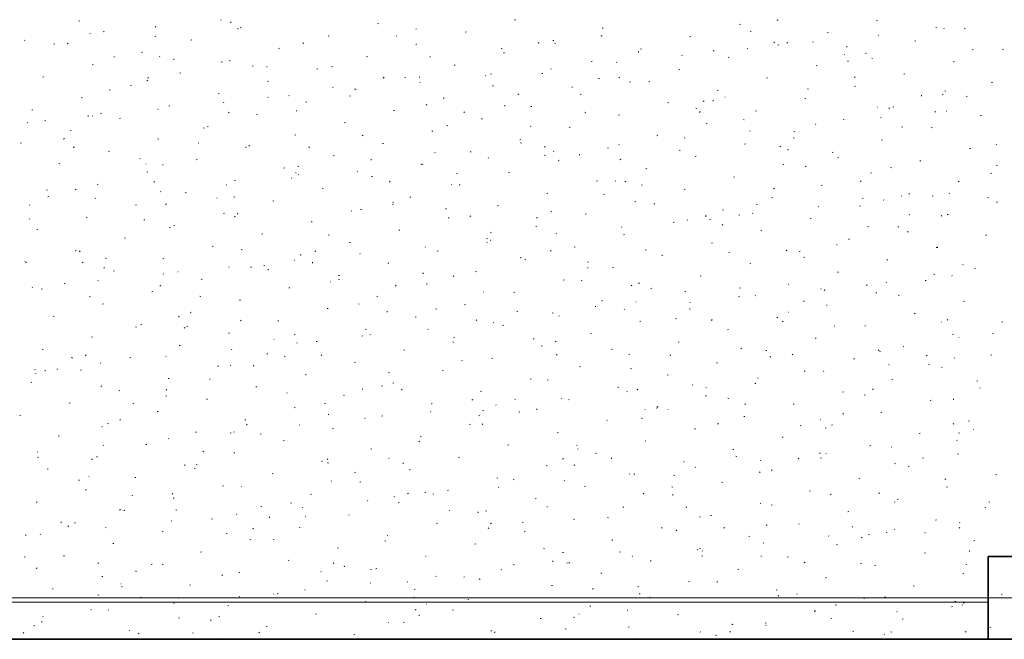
# Model space of a CAD drawing. Extents: x -743 to 300, y 62 to 1112.
# Tile 133 of 179: x -99 to -3, y 771 to 831. Entities that reach past the tile are written whole.
import ezdxf
from ezdxf.lldxf.tags import DXFTag

# ---------------------------------------------------------------- set-up
doc = ezdxf.new("R2010")
doc.units = 0
doc.layers.get('0').update_dxf_attribs({"lineweight": 13})
for name, color, linetype, lineweight, true_color in [('30 -33 Aussenwände- 3 Aussenstützen', 7, 'Continuous', 50, 0x0000dd), ('30 -35 Decken- 1 Konstruktion-Träger- Stahlbeton', 7, 'Continuous', 13, 0x33aa00), ('30 -36 Dächer- 1 Konstruktion', 7, 'Continuous', 35, 0x6666cc), ('60- 61 allgemeine Ausstattung- 4 Terrassen', 9, 'Continuous', 9, 0x808080)]:
    doc.layers.add(name, color=color, linetype=linetype, lineweight=lineweight, true_color=true_color)
doc.layers.add('70 -71 Achsen- 1 Gebäudeachsen', color=7, linetype='STRICHPUNKT2-A06CPV7LL0', lineweight=18)
tags = doc.linetypes.add('grob-A06CPV7GL0', pattern=[14, 3, -8, 3]).pattern_tags.tags
tags[8:9] = [DXFTag(74, 4), DXFTag(75, 0), DXFTag(340, '0'), DXFTag(46, 0.0), DXFTag(50, 0.0), DXFTag(44, 0.0), DXFTag(45, 0.0)]
tags[6:7] = [DXFTag(74, 4), DXFTag(75, 0), DXFTag(340, '0'), DXFTag(46, 0.0), DXFTag(50, 0.0), DXFTag(44, 0.0), DXFTag(45, 0.0)]
tags[4:5] = [DXFTag(74, 4), DXFTag(75, 0), DXFTag(340, '0'), DXFTag(46, 0.0), DXFTag(50, 0.0), DXFTag(44, 0.0), DXFTag(45, 0.0)]
tags = doc.linetypes.add('STRICHPUNKT2-A06CPV7LL0', pattern=[12.7, 6.35, -3.175, 0, -3.175]).pattern_tags.tags
tags[10:11] = [DXFTag(74, 4), DXFTag(75, 0), DXFTag(340, '0'), DXFTag(46, 0.0), DXFTag(50, 0.0), DXFTag(44, 0.0), DXFTag(45, 0.0)]
tags[8:9] = [DXFTag(74, 4), DXFTag(75, 0), DXFTag(340, '0'), DXFTag(46, 0.0), DXFTag(50, 0.0), DXFTag(44, 0.0), DXFTag(45, 0.0)]
tags[6:7] = [DXFTag(74, 4), DXFTag(75, 0), DXFTag(340, '0'), DXFTag(46, 0.0), DXFTag(50, 0.0), DXFTag(44, 0.0), DXFTag(45, 0.0)]
tags[4:5] = [DXFTag(74, 4), DXFTag(75, 0), DXFTag(340, '0'), DXFTag(46, 0.0), DXFTag(50, 0.0), DXFTag(44, 0.0), DXFTag(45, 0.0)]

# ---------------------------------------------------------------- blocks, each defined once
blk = doc.blocks.new('Referenz-A06CPV7ML0')
at = {"layer": '30 -33 Aussenwände- 3 Aussenstützen', "color": 0, "linetype": 'Continuous', "lineweight": 35, "ltscale": 0.35}
for p, q in [((3.148, 778.912), (-4.852, 778.912)), ((-4.852, 778.912), (-4.852, 770.912)), ((-4.852, 770.912), (3.148, 770.912))]:
    blk.add_line(p, q, dxfattribs=at)
at = {"layer": '30 -35 Decken- 1 Konstruktion-Träger- Stahlbeton', "color": 0, "linetype": 'grob-A06CPV7GL0', "lineweight": -2, "ltscale": 0.13}
for p, q in [((-148.852, 774.512), (-4.852, 774.512)), ((-148.852, 770.912), (-4.852, 770.912))]:
    blk.add_line(p, q, dxfattribs=at)
at = {"layer": '30 -35 Decken- 1 Konstruktion-Träger- Stahlbeton', "color": 0, "lineweight": 35}
blk.add_line((-4.852, 774.512), (-4.852, 770.912), dxfattribs=at)
at = {"layer": '30 -36 Dächer- 1 Konstruktion', "color": 0, "linetype": 'Continuous', "ltscale": 0.35}
blk.add_line((76.456, 770.912), (-608.852, 770.912), dxfattribs=at)
at = {"layer": '30 -36 Dächer- 1 Konstruktion', "color": 0, "lineweight": 25}
for p, q in [((-608.852, 770.912), (76.456, 770.912)), ((76.456, 770.912), (-608.852, 770.912)), ((76.456, 770.912), (-608.852, 770.912))]:
    blk.add_line(p, q, dxfattribs=at)
at = {"layer": '30 -36 Dächer- 1 Konstruktion', "color": 0, "lineweight": 5}
for p, q in [((-608.852, 770.912), (76.456, 770.912)), ((76.456, 770.912), (-608.852, 770.912)), ((76.456, 770.912), (-608.852, 770.912))]:
    blk.add_line(p, q, dxfattribs=at)
at = {"layer": '30 -36 Dächer- 1 Konstruktion', "color": 0, "lineweight": -2}
for p, q in [((-608.852, 770.912), (76.456, 770.912)), ((76.456, 770.912), (-608.852, 770.912)), ((76.456, 770.912), (-608.852, 770.912))]:
    blk.add_line(p, q, dxfattribs=at)
at = {"layer": '30 -36 Dächer- 1 Konstruktion', "color": 0}
blk.add_line((76.456, 770.912), (-608.852, 770.912), dxfattribs=at)
at = {"layer": '60- 61 allgemeine Ausstattung- 4 Terrassen', "color": 0}
for p, q in [((-92.777, 830.712), (-92.686, 830.675)), ((-85.356, 830.123), (-85.389, 830.159)), ((-79.025, 830.772), (-79.057, 830.809)), ((-78.059, 830.633), (-78.14, 830.576)), ((-63.916, 830.431), (-63.82, 830.455)), ((-50.66, 830.81), (-50.564, 830.834)), ((-28.923, 830.378), (-28.827, 830.401)), ((-25.255, 830.807), (-25.164, 830.77)), ((-15.666, 830.757), (-15.571, 830.781)), ((-91.687, 829.473), (-91.72, 829.51)), ((-90.428, 829.673), (-90.333, 829.696)), ((-85.434, 829.237), (-85.34, 829.209)), ((-77.448, 829.993), (-77.356, 829.957)), ((-77.172, 830.052), (-77.077, 830.075)), ((-68.691, 829.24), (-68.596, 829.264)), ((-62.118, 829.275), (-62.027, 829.238)), ((-60.127, 829.965), (-60.208, 829.908)), ((-55.435, 829.619), (-55.339, 829.643)), ((-42.196, 829.296), (-42.276, 829.24)), ((-42.179, 829.998), (-42.083, 830.022)), ((-33.698, 829.187), (-33.602, 829.211)), ((-27.889, 829.716), (-27.795, 829.687)), ((-20.441, 829.566), (-20.346, 829.59)), ((-15.458, 829.302), (-15.491, 829.338)), ((-9.926, 830.089), (-9.834, 830.052)), ((-9.127, 829.951), (-9.16, 829.988)), ((-7.185, 829.945), (-7.09, 829.969)), ((-98.018, 828.824), (-98.051, 828.861)), ((-95.203, 828.482), (-95.108, 828.506)), ((-93.832, 828.579), (-93.903, 828.512)), ((-81.947, 828.861), (-81.852, 828.885)), ((-71.06, 828.603), (-71.132, 828.536)), ((-60.21, 828.429), (-60.114, 828.453)), ((-48.289, 828.627), (-48.361, 828.56)), ((-46.954, 828.808), (-46.858, 828.832)), ((-46.788, 828.557), (-46.697, 828.52)), ((-25.517, 828.651), (-25.589, 828.584)), ((-25.217, 828.376), (-25.121, 828.399)), ((-24.264, 828.628), (-24.345, 828.572)), ((-21.789, 828.652), (-21.822, 828.689)), ((-18.534, 828.177), (-18.543, 828.265)), ((-11.96, 828.755), (-11.865, 828.779)), ((-86.722, 827.671), (-86.627, 827.694)), ((-84.975, 827.289), (-84.958, 827.248)), ((-73.466, 828.05), (-73.371, 828.073)), ((-64.985, 827.238), (-64.89, 827.262)), ((-58.822, 827.196), (-58.831, 827.284)), ((-51.955, 828.038), (-51.861, 828.009)), ((-51.729, 827.617), (-51.633, 827.641)), ((-38.678, 827.687), (-38.687, 827.775)), ((-38.473, 827.996), (-38.377, 828.02)), ((-34.452, 827.354), (-34.485, 827.39)), ((-31.459, 827.839), (-31.368, 827.802)), ((-28.12, 828.003), (-28.153, 828.04)), ((-18.769, 827.483), (-18.753, 827.442)), ((-16.735, 827.564), (-16.64, 827.588)), ((-6.332, 827.96), (-6.413, 827.903)), ((-3.479, 827.943), (-3.384, 827.967)), ((-91.497, 826.48), (-91.402, 826.504)), ((-89.397, 827.238), (-89.352, 827.235)), ((-83.651, 827.025), (-83.56, 826.988)), ((-78.966, 826.706), (-78.975, 826.794)), ((-78.241, 826.859), (-78.146, 826.883)), ((-76.022, 826.36), (-75.928, 826.331)), ((-68.322, 826.306), (-68.231, 826.269)), ((-56.504, 826.427), (-56.408, 826.451)), ((-43.248, 826.806), (-43.152, 826.83)), ((-40.783, 826.704), (-40.816, 826.741)), ((-29.992, 827.185), (-29.896, 827.209)), ((-21.511, 826.374), (-21.415, 826.397)), ((-18.476, 826.838), (-18.382, 826.809)), ((-16.129, 827.12), (-16.038, 827.083)), ((-8.254, 826.753), (-8.159, 826.777)), ((-83.016, 825.669), (-82.921, 825.692)), ((-74.633, 826.264), (-74.589, 826.261)), ((-69.76, 826.048), (-69.665, 826.071)), ((-53.445, 825.406), (-53.478, 825.442)), ((-52.992, 825.588), (-52.901, 825.551)), ((-48.023, 825.615), (-47.927, 825.639)), ((-47.114, 826.055), (-47.147, 826.092)), ((-34.767, 825.994), (-34.671, 826.018)), ((-13.029, 825.562), (-12.934, 825.586)), ((-96.272, 825.289), (-96.177, 825.313)), ((-87.791, 824.478), (-87.696, 824.502)), ((-86.122, 824.987), (-86.202, 824.931)), ((-86.045, 825.234), (-86.117, 825.167)), ((-74.535, 824.857), (-74.44, 824.881)), ((-63.274, 825.259), (-63.346, 825.192)), ((-61.279, 825.236), (-61.184, 825.26)), ((-59.869, 825.29), (-59.825, 825.287)), ((-59.776, 824.756), (-59.809, 824.793)), ((-52.798, 824.425), (-52.702, 824.449)), ((-42.543, 825.16), (-42.449, 825.131)), ((-40.502, 825.283), (-40.574, 825.216)), ((-39.542, 824.804), (-39.446, 824.828)), ((-37.663, 824.87), (-37.571, 824.833)), ((-26.286, 825.183), (-26.19, 825.207)), ((-17.805, 824.372), (-17.709, 824.395)), ((-17.731, 825.307), (-17.803, 825.24)), ((-4.548, 824.751), (-4.453, 824.775)), ((-89.855, 824.056), (-89.764, 824.019)), ((-79.31, 823.667), (-79.215, 823.69)), ((-72.439, 823.458), (-72.472, 823.494)), ((-68.19, 824.319), (-68.271, 824.263)), ((-66.609, 823.482), (-66.515, 823.453)), ((-66.107, 824.107), (-66.14, 824.144)), ((-66.054, 824.046), (-65.959, 824.069)), ((-50.258, 823.651), (-50.339, 823.594)), ((-45.105, 824.316), (-45.061, 824.313)), ((-44.317, 823.613), (-44.221, 823.637)), ((-31.061, 823.992), (-30.965, 824.016)), ((-22.333, 824.151), (-22.242, 824.115)), ((-11.305, 823.446), (-11.314, 823.534)), ((-9.323, 823.56), (-9.228, 823.584)), ((-9.064, 823.961), (-8.97, 823.932)), ((-92.566, 823.287), (-92.471, 823.311)), ((-84.085, 822.476), (-83.99, 822.5)), ((-78.77, 822.808), (-78.803, 822.845)), ((-74.526, 823.338), (-74.434, 823.301)), ((-70.829, 822.855), (-70.734, 822.879)), ((-59.196, 822.619), (-59.105, 822.582)), ((-57.573, 823.234), (-57.478, 823.258)), ((-51.593, 822.465), (-51.602, 822.553)), ((-35.836, 822.802), (-35.74, 822.826)), ((-32.326, 822.983), (-32.407, 822.926)), ((-31.449, 822.956), (-31.458, 823.044)), ((-30.341, 823.342), (-30.297, 823.339)), ((-22.58, 823.181), (-22.484, 823.205)), ((-7.003, 823.433), (-6.912, 823.396)), ((-97.341, 822.097), (-97.246, 822.121)), ((-91.881, 821.485), (-91.89, 821.573)), ((-91.432, 821.51), (-91.465, 821.546)), ((-90.676, 821.804), (-90.582, 821.775)), ((-85.101, 822.159), (-85.134, 822.196)), ((-78.259, 821.89), (-78.33, 821.823)), ((-75.604, 821.665), (-75.509, 821.688)), ((-71.737, 821.975), (-71.746, 822.063)), ((-62.348, 822.044), (-62.253, 822.067)), ((-55.487, 821.914), (-55.559, 821.847)), ((-49.092, 822.423), (-48.996, 822.447)), ((-43.866, 821.901), (-43.775, 821.864)), ((-40.611, 821.611), (-40.515, 821.635)), ((-33.13, 822.282), (-33.036, 822.254)), ((-32.716, 821.939), (-32.788, 821.871)), ((-27.355, 821.99), (-27.259, 822.014)), ((-15.578, 822.368), (-15.533, 822.365)), ((-14.395, 822.314), (-14.475, 822.258)), ((-14.099, 822.37), (-14.003, 822.393)), ((-9.944, 821.963), (-10.016, 821.896)), ((-8.872, 821.987), (-8.905, 822.024)), ((-5.617, 821.558), (-5.522, 821.582)), ((-97.763, 820.86), (-97.796, 820.897)), ((-96.059, 821.087), (-95.968, 821.05)), ((-88.86, 821.285), (-88.765, 821.309)), ((-67.123, 820.853), (-67.028, 820.877)), ((-57.197, 820.604), (-57.103, 820.576)), ((-53.867, 821.232), (-53.772, 821.256)), ((-32.13, 820.8), (-32.034, 820.824)), ((-28.537, 821.183), (-28.446, 821.146)), ((-21.534, 820.689), (-21.567, 820.725)), ((-18.874, 821.179), (-18.778, 821.203)), ((-15.203, 821.338), (-15.236, 821.375)), ((-93.635, 820.095), (-93.54, 820.119)), ((-80.729, 820.369), (-80.638, 820.332)), ((-80.379, 820.474), (-80.284, 820.498)), ((-71.898, 819.663), (-71.803, 819.686)), ((-65.4, 819.651), (-65.308, 819.614)), ((-58.642, 820.042), (-58.547, 820.065)), ((-49.107, 820.542), (-49.09, 820.501)), ((-45.386, 820.421), (-45.29, 820.445)), ((-36.905, 819.609), (-36.809, 819.633)), ((-27.866, 820.039), (-27.899, 820.076)), ((-23.649, 819.989), (-23.553, 820.012)), ((-13.207, 820.464), (-13.116, 820.428)), ((-10.393, 820.368), (-10.297, 820.391)), ((-98.411, 818.904), (-98.315, 818.928)), ((-94.184, 819.342), (-94.265, 819.286)), ((-85.154, 819.283), (-85.059, 819.307)), ((-81.263, 818.926), (-81.169, 818.898)), ((-63.417, 818.851), (-63.322, 818.875)), ((-50.161, 819.23), (-50.066, 819.254)), ((-50.07, 818.932), (-49.979, 818.895)), ((-40.528, 818.741), (-40.561, 818.777)), ((-34.197, 819.39), (-34.23, 819.427)), ((-28.424, 818.798), (-28.328, 818.822)), ((-23.718, 819.405), (-23.624, 819.376)), ((-15.168, 819.177), (-15.072, 819.201)), ((-4.075, 818.715), (-4.085, 818.803)), ((-93.243, 818.522), (-93.315, 818.455)), ((-89.929, 818.093), (-89.834, 818.117)), ((-76.673, 818.472), (-76.578, 818.496)), ((-76.252, 818.674), (-76.333, 818.617)), ((-70.472, 818.546), (-70.544, 818.479)), ((-58.321, 818.005), (-58.401, 817.949)), ((-54.936, 818.04), (-54.841, 818.064)), ((-47.784, 817.727), (-47.69, 817.698)), ((-47.701, 818.57), (-47.773, 818.503)), ((-46.859, 818.091), (-46.892, 818.128)), ((-44.364, 817.735), (-44.373, 817.823)), ((-41.68, 818.419), (-41.584, 818.443)), ((-34.741, 818.214), (-34.649, 818.177)), ((-24.929, 818.594), (-25.001, 818.527)), ((-24.22, 818.225), (-24.229, 818.313)), ((-19.943, 817.987), (-19.847, 818.01)), ((-6.687, 818.366), (-6.591, 818.389)), ((-94.705, 816.902), (-94.609, 816.926)), ((-86.933, 817.4), (-86.842, 817.363)), ((-86.312, 816.849), (-86.268, 816.846)), ((-84.652, 816.754), (-84.661, 816.842)), ((-81.448, 817.281), (-81.353, 817.305)), ((-68.192, 817.661), (-68.097, 817.684)), ((-64.508, 817.244), (-64.517, 817.332)), ((-59.711, 816.849), (-59.616, 816.873)), ((-59.522, 816.793), (-59.554, 816.829)), ((-53.19, 817.442), (-53.223, 817.479)), ((-46.455, 817.228), (-46.36, 817.252)), ((-40.389, 817.337), (-40.47, 817.281)), ((-33.199, 817.607), (-33.103, 817.631)), ((-24.718, 816.796), (-24.622, 816.82)), ((-19.411, 817.496), (-19.32, 817.459)), ((-11.462, 817.175), (-11.366, 817.199)), ((-4.081, 816.777), (-3.99, 816.74)), ((-86.223, 816.091), (-86.128, 816.115)), ((-72.967, 816.47), (-72.872, 816.494)), ((-71.851, 816.049), (-71.757, 816.02)), ((-71.603, 816.682), (-71.512, 816.645)), ((-71.548, 815.875), (-71.504, 815.872)), ((-65.853, 816.143), (-65.886, 816.18)), ((-56.274, 815.963), (-56.183, 815.927)), ((-51.23, 816.038), (-51.135, 816.062)), ((-37.974, 816.417), (-37.878, 816.441)), ((-22.457, 816.669), (-22.538, 816.612)), ((-16.237, 815.985), (-16.141, 816.008)), ((-14.305, 816.527), (-14.211, 816.498)), ((-4.525, 816.001), (-4.606, 815.944)), ((-90.999, 814.9), (-90.903, 814.924)), ((-85.457, 815.178), (-85.529, 815.111)), ((-78.515, 814.845), (-78.548, 814.881)), ((-77.742, 815.279), (-77.647, 815.303)), ((-72.184, 815.494), (-72.217, 815.53)), ((-64.486, 815.659), (-64.391, 815.682)), ((-62.685, 815.202), (-62.757, 815.135)), ((-56.785, 814.901), (-56.74, 814.898)), ((-56.005, 814.847), (-55.91, 814.871)), ((-42.749, 815.226), (-42.654, 815.25)), ((-40.944, 815.245), (-40.853, 815.208)), ((-39.914, 815.226), (-39.986, 815.159)), ((-29.493, 815.605), (-29.397, 815.629)), ((-17.143, 815.25), (-17.215, 815.183)), ((-7.756, 815.173), (-7.66, 815.197)), ((-95.917, 814.371), (-95.823, 814.342)), ((-93.137, 814.431), (-93.046, 814.394)), ((-84.846, 814.195), (-84.879, 814.232)), ((-82.517, 814.089), (-82.422, 814.113)), ((-69.261, 814.468), (-69.166, 814.492)), ((-47.524, 814.036), (-47.429, 814.06)), ((-42.021, 813.927), (-41.977, 813.924)), ((-38.372, 814.849), (-38.278, 814.82)), ((-34.268, 814.415), (-34.172, 814.439)), ((-25.615, 814.527), (-25.523, 814.49)), ((-21.012, 814.794), (-20.916, 814.818)), ((-12.531, 813.983), (-12.435, 814.006)), ((-8.617, 814.024), (-8.65, 814.06)), ((-95.774, 813.71), (-95.678, 813.734)), ((-91.177, 813.546), (-91.21, 813.582)), ((-84.315, 813.028), (-84.396, 812.972)), ((-79.444, 813.6), (-79.427, 813.559)), ((-77.807, 813.713), (-77.716, 813.676)), ((-74.036, 813.277), (-73.941, 813.301)), ((-62.478, 812.995), (-62.386, 812.958)), ((-62.438, 813.171), (-62.344, 813.142)), ((-60.78, 813.657), (-60.685, 813.68)), ((-39.043, 813.224), (-38.948, 813.248)), ((-37.135, 813.004), (-37.144, 813.092)), ((-25.787, 813.603), (-25.691, 813.627)), ((-16.99, 813.494), (-17, 813.582)), ((-14.949, 813.374), (-14.981, 813.411)), ((-13.239, 813.795), (-13.222, 813.754)), ((-10.285, 813.809), (-10.194, 813.772)), ((-4.893, 813.649), (-4.799, 813.621)), ((-4.05, 813.171), (-3.954, 813.195)), ((-97.509, 812.897), (-97.541, 812.933)), ((-87.293, 812.898), (-87.197, 812.922)), ((-78.811, 812.087), (-78.716, 812.111)), ((-77.423, 812.023), (-77.432, 812.111)), ((-66.383, 812.36), (-66.464, 812.304)), ((-65.555, 812.466), (-65.46, 812.49)), ((-57.279, 812.513), (-57.288, 812.601)), ((-52.299, 812.845), (-52.204, 812.869)), ((-47.148, 812.276), (-47.057, 812.24)), ((-43.818, 812.034), (-43.723, 812.058)), ((-30.562, 812.413), (-30.466, 812.437)), ((-27.611, 812.076), (-27.644, 812.112)), ((-27.257, 812.952), (-27.213, 812.95)), ((-21.28, 812.725), (-21.313, 812.762)), ((-17.306, 812.792), (-17.21, 812.816)), ((-97.567, 811.533), (-97.576, 811.621)), ((-92.068, 811.708), (-91.972, 811.732)), ((-86.505, 811.493), (-86.411, 811.464)), ((-77.67, 811.833), (-77.742, 811.766)), ((-70.33, 811.275), (-70.235, 811.299)), ((-57.074, 811.655), (-56.979, 811.678)), ((-54.899, 811.858), (-54.971, 811.791)), ((-48.451, 811.692), (-48.532, 811.635)), ((-35.337, 811.222), (-35.242, 811.246)), ((-33.942, 811.426), (-33.975, 811.463)), ((-32.128, 811.882), (-32.2, 811.815)), ((-31.818, 811.558), (-31.727, 811.521)), ((-28.959, 811.971), (-28.865, 811.943)), ((-22.081, 811.601), (-21.985, 811.625)), ((-12.493, 811.978), (-12.449, 811.976)), ((-9.356, 811.906), (-9.428, 811.839)), ((-8.825, 811.981), (-8.729, 812.004)), ((-96.843, 810.517), (-96.747, 810.541)), ((-84.011, 810.744), (-83.92, 810.707)), ((-83.587, 810.896), (-83.491, 810.92)), ((-61.849, 810.464), (-61.754, 810.488)), ((-53.026, 810.293), (-52.932, 810.265)), ((-48.593, 810.843), (-48.498, 810.867)), ((-46.604, 810.128), (-46.637, 810.164)), ((-40.273, 810.777), (-40.306, 810.813)), ((-30.52, 811.023), (-30.6, 810.967)), ((-26.856, 810.411), (-26.76, 810.435)), ((-16.489, 810.84), (-16.398, 810.803)), ((-13.6, 810.79), (-13.504, 810.814)), ((-12.588, 810.355), (-12.669, 810.299)), ((-88.362, 809.706), (-88.266, 809.73)), ((-75.105, 810.085), (-75.01, 810.109)), ((-68.681, 810.026), (-68.59, 809.989)), ((-66.624, 809.273), (-66.529, 809.297)), ((-53.368, 809.653), (-53.273, 809.676)), ((-53.352, 809.308), (-53.261, 809.271)), ((-52.936, 809.478), (-52.969, 809.515)), ((-40.112, 810.032), (-40.017, 810.056)), ((-31.631, 809.22), (-31.536, 809.244)), ((-18.375, 809.599), (-18.279, 809.623)), ((-5.119, 809.979), (-5.023, 810.002)), ((-93.137, 808.515), (-93.041, 808.539)), ((-92.655, 808.465), (-92.727, 808.398)), ((-79.881, 808.894), (-79.785, 808.918)), ((-77.092, 808.615), (-76.998, 808.587)), ((-69.884, 808.489), (-69.956, 808.422)), ((-65.598, 808.179), (-65.631, 808.216)), ((-59.267, 808.829), (-59.3, 808.865)), ((-58.143, 808.462), (-58.048, 808.486)), ((-47.112, 808.513), (-47.184, 808.446)), ((-44.887, 808.841), (-44.792, 808.865)), ((-38.022, 808.589), (-37.931, 808.552)), ((-29.905, 808.273), (-29.915, 808.361)), ((-24.341, 808.538), (-24.413, 808.47)), ((-23.15, 808.409), (-23.054, 808.433)), ((-19.547, 809.094), (-19.453, 809.065)), ((-9.894, 808.788), (-9.798, 808.812)), ((-9.761, 808.763), (-9.771, 808.851)), ((-97.992, 807.433), (-97.947, 807.43)), ((-97.912, 807.325), (-97.816, 807.348)), ((-92.377, 807.383), (-92.458, 807.326)), ((-90.215, 807.775), (-90.123, 807.739)), ((-84.656, 807.704), (-84.56, 807.728)), ((-71.929, 807.53), (-71.962, 807.567)), ((-71.399, 808.083), (-71.304, 808.107)), ((-70.194, 807.292), (-70.203, 807.38)), ((-62.918, 807.271), (-62.823, 807.295)), ((-50.05, 807.782), (-50.059, 807.871)), ((-49.662, 807.651), (-49.567, 807.674)), ((-43.613, 807.416), (-43.519, 807.387)), ((-36.406, 808.03), (-36.311, 808.054)), ((-22.693, 807.871), (-22.601, 807.834)), ((-14.669, 807.597), (-14.573, 807.621)), ((-90.338, 806.802), (-90.347, 806.89)), ((-89.431, 806.513), (-89.335, 806.537)), ((-83.228, 806.459), (-83.183, 806.456)), ((-78.26, 806.881), (-78.293, 806.917)), ((-76.175, 806.892), (-76.079, 806.916)), ((-74.885, 807.057), (-74.794, 807.02)), ((-74.446, 806.715), (-74.526, 806.658)), ((-59.556, 806.339), (-59.464, 806.302)), ((-54.437, 806.46), (-54.342, 806.484)), ((-43.576, 806.853), (-43.559, 806.812)), ((-41.181, 806.839), (-41.086, 806.863)), ((-27.925, 807.218), (-27.83, 807.242)), ((-19.444, 806.407), (-19.348, 806.431)), ((-7.363, 807.153), (-7.272, 807.116)), ((-6.188, 806.786), (-6.092, 806.81)), ((-90.923, 805.582), (-90.956, 805.619)), ((-84.591, 806.231), (-84.624, 806.268)), ((-80.95, 805.702), (-80.854, 805.726)), ((-68.464, 805.485), (-68.42, 805.482)), ((-67.693, 806.081), (-67.598, 806.105)), ((-67.68, 805.738), (-67.586, 805.709)), ((-56.514, 806.046), (-56.595, 805.99)), ((-45.956, 805.649), (-45.861, 805.672)), ((-44.226, 805.621), (-44.135, 805.584)), ((-38.582, 805.378), (-38.663, 805.321)), ((-32.7, 806.028), (-32.605, 806.052)), ((-14.694, 805.411), (-14.727, 805.447)), ((-10.963, 805.595), (-10.867, 805.619)), ((-10.135, 806.216), (-10.04, 806.187)), ((-8.363, 806.06), (-8.396, 806.096)), ((-97.254, 804.933), (-97.287, 804.969)), ((-96.418, 804.807), (-96.327, 804.77)), ((-94.206, 805.323), (-94.11, 805.346)), ((-85.725, 804.511), (-85.629, 804.535)), ((-84.869, 805.121), (-84.941, 805.054)), ((-72.469, 804.89), (-72.373, 804.914)), ((-62.097, 805.145), (-62.169, 805.078)), ((-59.212, 805.269), (-59.117, 805.293)), ((-53.7, 804.511), (-53.656, 804.508)), ((-50.731, 804.458), (-50.636, 804.482)), ((-39.326, 805.169), (-39.398, 805.102)), ((-37.475, 804.837), (-37.38, 804.861)), ((-34.201, 804.538), (-34.107, 804.509)), ((-28.896, 804.902), (-28.805, 804.865)), ((-24.219, 805.216), (-24.124, 805.24)), ((-21.025, 804.761), (-21.058, 804.798)), ((-20.65, 804.71), (-20.731, 804.653)), ((-16.555, 805.193), (-16.627, 805.126)), ((-15.738, 804.405), (-15.642, 804.429)), ((-91.746, 804.06), (-91.652, 804.031)), ((-81.089, 804.088), (-80.998, 804.051)), ((-77.244, 803.7), (-77.148, 803.724)), ((-63.987, 804.079), (-63.892, 804.103)), ((-42.25, 803.647), (-42.155, 803.67)), ((-38.936, 803.537), (-38.892, 803.534)), ((-33.687, 803.462), (-33.72, 803.499)), ((-28.994, 804.026), (-28.899, 804.05)), ((-27.356, 804.112), (-27.389, 804.148)), ((-22.676, 803.542), (-22.686, 803.63)), ((-13.567, 804.184), (-13.476, 804.147)), ((-7.257, 803.593), (-7.161, 803.617)), ((-90.5, 803.321), (-90.404, 803.344)), ((-82.019, 802.509), (-81.923, 802.533)), ((-68.763, 802.888), (-68.667, 802.912)), ((-65.759, 803.37), (-65.668, 803.333)), ((-62.964, 802.561), (-62.974, 802.649)), ((-58.268, 802.86), (-58.173, 802.831)), ((-55.506, 803.267), (-55.411, 803.291)), ((-50.43, 802.652), (-50.338, 802.615)), ((-42.82, 803.052), (-42.83, 803.14)), ((-40.018, 802.813), (-40.051, 802.85)), ((-33.769, 802.835), (-33.674, 802.859)), ((-24.173, 802.563), (-24.128, 802.56)), ((-20.513, 803.214), (-20.418, 803.238)), ((-95.275, 802.13), (-95.179, 802.154)), ((-83.109, 802.071), (-83.118, 802.159)), ((-77.082, 801.777), (-77.154, 801.71)), ((-73.538, 801.698), (-73.442, 801.722)), ((-60.281, 802.077), (-60.186, 802.101)), ((-54.311, 801.801), (-54.383, 801.734)), ((-52.681, 801.514), (-52.714, 801.551)), ((-47.025, 802.456), (-46.93, 802.48)), ((-46.35, 802.164), (-46.383, 802.2)), ((-38.544, 801.645), (-38.449, 801.668)), ((-35.1, 801.933), (-35.009, 801.897)), ((-31.539, 801.825), (-31.611, 801.758)), ((-25.288, 802.024), (-25.193, 802.048)), ((-24.789, 801.66), (-24.694, 801.632)), ((-12.032, 802.403), (-11.936, 802.427)), ((-9.409, 801.589), (-9.365, 801.586)), ((-8.768, 801.849), (-8.84, 801.782)), ((-3.551, 801.591), (-3.455, 801.615)), ((-87.293, 801.12), (-87.201, 801.083)), ((-86.794, 801.319), (-86.698, 801.342)), ((-82.508, 801.069), (-82.589, 801.013)), ((-82.334, 801.182), (-82.24, 801.153)), ((-65.057, 800.886), (-64.961, 800.91)), ((-59.012, 800.865), (-59.045, 800.902)), ((-51.8, 801.265), (-51.705, 801.289)), ((-30.063, 800.833), (-29.968, 800.857)), ((-19.771, 801.215), (-19.679, 801.178)), ((-16.807, 801.212), (-16.712, 801.236)), ((-91.569, 800.128), (-91.473, 800.152)), ((-78.313, 800.507), (-78.217, 800.531)), ((-73.913, 799.911), (-73.897, 799.87)), ((-71.963, 800.401), (-71.872, 800.364)), ((-69.832, 799.696), (-69.736, 799.72)), ((-65.343, 800.216), (-65.376, 800.252)), ((-64.576, 800.401), (-64.657, 800.344)), ((-56.633, 799.683), (-56.542, 799.646)), ((-56.575, 800.075), (-56.48, 800.099)), ((-48.855, 799.982), (-48.761, 799.954)), ((-46.645, 799.732), (-46.725, 799.676)), ((-43.319, 800.454), (-43.224, 800.478)), ((-34.838, 799.643), (-34.743, 799.666)), ((-21.582, 800.022), (-21.487, 800.046)), ((-8.326, 800.401), (-8.23, 800.425)), ((-7.708, 800.106), (-7.691, 800.065)), ((-4.441, 800.497), (-4.35, 800.46)), ((-96.344, 798.938), (-96.248, 798.961)), ((-83.088, 799.317), (-82.992, 799.34)), ((-78.005, 798.917), (-78.038, 798.954)), ((-71.674, 799.566), (-71.707, 799.603)), ((-61.351, 798.884), (-61.255, 798.908)), ((-48.094, 799.263), (-47.999, 799.287)), ((-41.304, 798.965), (-41.213, 798.928)), ((-28.713, 799.064), (-28.794, 799.008)), ((-26.357, 798.831), (-26.262, 798.855)), ((-15.447, 798.811), (-15.456, 798.899)), ((-15.376, 798.783), (-15.282, 798.754)), ((-13.101, 799.21), (-13.006, 799.234)), ((-93.496, 798.151), (-93.405, 798.114)), ((-92.067, 798.408), (-92.139, 798.341)), ((-87.863, 798.126), (-87.767, 798.15)), ((-84.337, 798.268), (-84.37, 798.304)), ((-74.607, 798.505), (-74.511, 798.529)), ((-72.922, 798.304), (-72.827, 798.276)), ((-69.296, 798.432), (-69.368, 798.365)), ((-55.735, 797.83), (-55.745, 797.919)), ((-52.869, 798.073), (-52.774, 798.097)), ((-46.524, 798.457), (-46.596, 798.39)), ((-39.613, 798.452), (-39.518, 798.476)), ((-35.591, 798.321), (-35.601, 798.409)), ((-25.974, 798.246), (-25.883, 798.21)), ((-23.753, 798.481), (-23.825, 798.414)), ((-17.876, 798.02), (-17.781, 798.044)), ((-10.781, 798.396), (-10.862, 798.339)), ((-8.108, 798.096), (-8.141, 798.133)), ((-4.62, 798.399), (-4.524, 798.423)), ((-96.999, 796.969), (-97.032, 797.006)), ((-96.024, 796.85), (-96.033, 796.938)), ((-94.907, 797.043), (-94.863, 797.04)), ((-92.638, 796.936), (-92.542, 796.959)), ((-90.668, 797.618), (-90.701, 797.655)), ((-79.382, 797.315), (-79.286, 797.338)), ((-78.167, 797.433), (-78.076, 797.396)), ((-75.879, 797.34), (-75.889, 797.428)), ((-66.126, 797.694), (-66.03, 797.718)), ((-57.645, 796.882), (-57.549, 796.906)), ((-44.388, 797.261), (-44.293, 797.285)), ((-39.443, 797.105), (-39.348, 797.076)), ((-31.132, 797.641), (-31.037, 797.664)), ((-22.651, 796.829), (-22.556, 796.853)), ((-20.77, 796.797), (-20.803, 796.834)), ((-14.439, 797.447), (-14.472, 797.483)), ((-10.645, 797.528), (-10.553, 797.491)), ((-9.395, 797.208), (-9.3, 797.232)), ((-96.988, 796.626), (-96.894, 796.598)), ((-84.157, 796.124), (-84.061, 796.148)), ((-80.143, 796.069), (-80.099, 796.066)), ((-70.901, 796.503), (-70.805, 796.527)), ((-62.837, 796.714), (-62.746, 796.677)), ((-49.163, 796.071), (-49.068, 796.095)), ((-47.508, 795.996), (-47.416, 795.959)), ((-35.907, 796.45), (-35.812, 796.474)), ((-27.101, 796.148), (-27.134, 796.185)), ((-14.17, 796.018), (-14.075, 796.042)), ((-5.964, 795.905), (-5.87, 795.876)), ((-97.413, 795.745), (-97.318, 795.769)), ((-90.571, 795.424), (-90.651, 795.367)), ((-88.932, 794.934), (-88.836, 794.957)), ((-84.281, 795.064), (-84.353, 794.997)), ((-75.676, 795.313), (-75.58, 795.336)), ((-65.38, 795.095), (-65.335, 795.092)), ((-63.509, 795.427), (-63.415, 795.398)), ((-62.42, 795.692), (-62.324, 795.716)), ((-61.509, 795.088), (-61.581, 795.021)), ((-53.939, 794.88), (-53.843, 794.904)), ((-40.682, 795.259), (-40.587, 795.283)), ((-39.764, 794.849), (-39.797, 794.886)), ((-38.738, 795.112), (-38.81, 795.045)), ((-33.433, 795.499), (-33.465, 795.535)), ((-32.178, 795.278), (-32.087, 795.241)), ((-27.426, 795.639), (-27.331, 795.662)), ((-15.966, 795.137), (-16.038, 795.069)), ((-5.689, 795.206), (-5.594, 795.23)), ((-84.371, 794.464), (-84.279, 794.427)), ((-80.451, 794.122), (-80.355, 794.146)), ((-72.639, 794.755), (-72.72, 794.699)), ((-67.195, 794.501), (-67.099, 794.525)), ((-54.707, 794.087), (-54.788, 794.031)), ((-50.616, 794.121), (-50.572, 794.118)), ((-46.095, 794.2), (-46.128, 794.237)), ((-45.457, 794.069), (-45.362, 794.093)), ((-32.201, 794.448), (-32.106, 794.472)), ((-30.03, 794.227), (-29.936, 794.198)), ((-18.945, 794.827), (-18.85, 794.851)), ((-16.849, 794.559), (-16.757, 794.522)), ((-10.464, 794.016), (-10.369, 794.04)), ((-8.218, 794.08), (-8.227, 794.168)), ((-93.707, 793.743), (-93.612, 793.767)), ((-87.576, 793.749), (-87.481, 793.72)), ((-71.97, 793.311), (-71.874, 793.334)), ((-69.041, 793.745), (-68.95, 793.709)), ((-58.714, 793.69), (-58.618, 793.714)), ((-53.711, 793.027), (-53.62, 792.99)), ((-52.426, 793.551), (-52.459, 793.587)), ((-48.506, 793.1), (-48.516, 793.188)), ((-38.045, 793.164), (-38.029, 793.123)), ((-36.976, 793.257), (-36.881, 793.281)), ((-36.775, 793.419), (-36.856, 793.362)), ((-35.852, 793.147), (-35.808, 793.144)), ((-28.362, 793.59), (-28.371, 793.678)), ((-23.72, 793.637), (-23.625, 793.66)), ((-98.482, 792.552), (-98.387, 792.576)), ((-88.794, 792.119), (-88.804, 792.207)), ((-85.226, 792.932), (-85.13, 792.955)), ((-76.745, 792.12), (-76.649, 792.144)), ((-68.65, 792.609), (-68.66, 792.697)), ((-65.088, 792.252), (-65.121, 792.289)), ((-63.489, 792.499), (-63.393, 792.523)), ((-58.757, 792.901), (-58.79, 792.938)), ((-54.097, 792.549), (-54.003, 792.52)), ((-50.233, 792.878), (-50.137, 792.902)), ((-41.751, 792.067), (-41.656, 792.091)), ((-38.382, 792.309), (-38.291, 792.272)), ((-28.495, 792.446), (-28.4, 792.47)), ((-21.088, 792.173), (-21.044, 792.17)), ((-18.844, 792.75), (-18.924, 792.694)), ((-15.239, 792.825), (-15.144, 792.849)), ((-6.758, 792.014), (-6.663, 792.038)), ((-90.574, 791.495), (-90.483, 791.458)), ((-90.001, 791.741), (-89.906, 791.765)), ((-76.494, 791.72), (-76.566, 791.653)), ((-71.42, 791.603), (-71.452, 791.639)), ((-68.264, 791.309), (-68.168, 791.332)), ((-55.008, 791.688), (-54.912, 791.712)), ((-53.723, 791.744), (-53.795, 791.677)), ((-33.27, 791.255), (-33.175, 791.279)), ((-30.951, 791.768), (-31.023, 791.701)), ((-23.052, 791.591), (-22.961, 791.554)), ((-20.618, 791.349), (-20.524, 791.321)), ((-20.014, 791.635), (-19.919, 791.658)), ((-8.18, 791.792), (-8.252, 791.725)), ((-6.324, 791.199), (-6.28, 791.196)), ((-94.776, 790.55), (-94.681, 790.574)), ((-84.082, 790.304), (-84.115, 790.34)), ((-81.52, 790.93), (-81.424, 790.953)), ((-78.163, 790.871), (-78.069, 790.842)), ((-77.751, 790.953), (-77.784, 790.99)), ((-75.245, 790.777), (-75.153, 790.74)), ((-73.039, 790.118), (-72.943, 790.142)), ((-59.783, 790.497), (-59.687, 790.521)), ((-46.527, 790.876), (-46.431, 790.9)), ((-24.789, 790.444), (-24.694, 790.468)), ((-11.533, 790.823), (-11.438, 790.847)), ((-7.853, 790.132), (-7.886, 790.169)), ((-7.723, 790.872), (-7.631, 790.835)), ((-90.413, 789.655), (-90.446, 789.691)), ((-86.295, 789.739), (-86.2, 789.763)), ((-64.558, 789.307), (-64.462, 789.33)), ((-59.915, 790.058), (-59.824, 790.022)), ((-51.302, 789.686), (-51.206, 789.71)), ((-44.684, 789.671), (-44.59, 789.643)), ((-44.586, 789.34), (-44.494, 789.303)), ((-38.045, 790.065), (-37.95, 790.089)), ((-29.564, 789.254), (-29.469, 789.277)), ((-16.308, 789.633), (-16.213, 789.656)), ((-14.184, 789.483), (-14.217, 789.52)), ((-96.778, 788.526), (-96.687, 788.489)), ((-96.744, 789.005), (-96.777, 789.042)), ((-91.479, 788.352), (-91.551, 788.284)), ((-91.07, 788.548), (-90.975, 788.572)), ((-80.702, 789.11), (-80.782, 789.053)), ((-77.814, 788.928), (-77.718, 788.951)), ((-68.708, 788.376), (-68.78, 788.309)), ((-62.77, 788.442), (-62.85, 788.385)), ((-56.077, 788.495), (-55.981, 788.519)), ((-45.936, 788.4), (-46.008, 788.333)), ((-42.821, 788.874), (-42.725, 788.898)), ((-41.277, 788.369), (-41.286, 788.457)), ((-29.256, 788.622), (-29.165, 788.585)), ((-26.847, 788.184), (-26.88, 788.221)), ((-23.165, 788.424), (-23.237, 788.357)), ((-21.133, 788.859), (-21.142, 788.947)), ((-21.083, 788.442), (-20.988, 788.466)), ((-20.515, 788.834), (-20.548, 788.87)), ((-11.205, 788.472), (-11.111, 788.443)), ((-7.827, 788.821), (-7.732, 788.845)), ((-95.845, 787.358), (-95.75, 787.382)), ((-82.589, 787.737), (-82.494, 787.761)), ((-81.565, 787.388), (-81.575, 787.476)), ((-81.448, 787.808), (-81.357, 787.771)), ((-69.333, 788.116), (-69.237, 788.14)), ((-68.751, 787.993), (-68.657, 787.965)), ((-61.421, 787.878), (-61.431, 787.967)), ((-60.852, 787.305), (-60.756, 787.328)), ((-47.596, 787.684), (-47.5, 787.708)), ((-44.838, 787.773), (-44.919, 787.717)), ((-34.339, 788.063), (-34.244, 788.087)), ((-33.178, 787.535), (-33.211, 787.572)), ((-25.858, 787.252), (-25.763, 787.275)), ((-13.926, 787.903), (-13.835, 787.867)), ((-12.602, 787.631), (-12.507, 787.654)), ((-92.817, 786.315), (-92.723, 786.286)), ((-91.823, 786.654), (-91.778, 786.651)), ((-87.364, 786.546), (-87.269, 786.57)), ((-74.108, 786.926), (-74.012, 786.949)), ((-66.119, 787.09), (-66.028, 787.053)), ((-52.371, 786.493), (-52.275, 786.517)), ((-50.789, 786.371), (-50.698, 786.334)), ((-39.509, 786.886), (-39.542, 786.922)), ((-39.115, 786.872), (-39.019, 786.896)), ((-35.272, 786.794), (-35.178, 786.765)), ((-26.906, 787.105), (-26.987, 787.049)), ((-17.377, 786.44), (-17.282, 786.464)), ((-8.975, 786.437), (-9.055, 786.38)), ((-4.121, 786.819), (-4.026, 786.843)), ((-92.139, 785.356), (-92.044, 785.38)), ((-78.883, 785.735), (-78.788, 785.759)), ((-77.059, 785.68), (-77.015, 785.677)), ((-68.383, 786.223), (-68.366, 786.181)), ((-65.627, 786.114), (-65.531, 786.138)), ((-52.171, 785.587), (-52.204, 785.623)), ((-45.84, 786.236), (-45.873, 786.273)), ((-43.89, 785.682), (-43.794, 785.706)), ((-35.46, 785.653), (-35.368, 785.616)), ((-30.633, 786.061), (-30.538, 786.085)), ((-8.896, 785.629), (-8.801, 785.652)), ((-87.652, 784.839), (-87.561, 784.802)), ((-83.692, 785.007), (-83.764, 784.94)), ((-83.658, 784.544), (-83.563, 784.568)), ((-70.402, 784.924), (-70.306, 784.947)), ((-62.295, 784.706), (-62.251, 784.703)), ((-60.921, 785.031), (-60.993, 784.964)), ((-59.338, 785.116), (-59.244, 785.087)), ((-58.502, 784.938), (-58.535, 784.974)), ((-57.146, 785.303), (-57.05, 785.327)), ((-48.665, 784.491), (-48.569, 784.515)), ((-38.15, 785.056), (-38.222, 784.989)), ((-35.409, 784.87), (-35.313, 784.894)), ((-22.152, 785.25), (-22.057, 785.273)), ((-20.13, 784.935), (-20.039, 784.898)), ((-15.378, 785.08), (-15.45, 785.013)), ((-13.671, 784.438), (-13.576, 784.462)), ((-96.914, 784.165), (-96.819, 784.189)), ((-88.764, 783.464), (-88.845, 783.408)), ((-75.177, 783.733), (-75.082, 783.757)), ((-72.323, 784.121), (-72.231, 784.084)), ((-71.165, 783.639), (-71.198, 783.675)), ((-64.834, 784.288), (-64.867, 784.325)), ((-61.921, 784.112), (-61.825, 784.136)), ((-47.531, 783.732), (-47.487, 783.729)), ((-40.184, 783.68), (-40.088, 783.704)), ((-34.048, 783.638), (-34.057, 783.726)), ((-26.927, 784.059), (-26.832, 784.083)), ((-25.859, 783.916), (-25.765, 783.887)), ((-13.904, 784.128), (-13.913, 784.216)), ((-5.19, 783.627), (-5.095, 783.65)), ((-4.801, 784.216), (-4.709, 784.18)), ((-88.433, 783.354), (-88.338, 783.378)), ((-83.405, 783.438), (-83.311, 783.409)), ((-79.952, 782.542), (-79.857, 782.566)), ((-77.496, 782.989), (-77.529, 783.026)), ((-74.336, 782.657), (-74.345, 782.745)), ((-70.832, 782.796), (-70.913, 782.74)), ((-66.696, 782.922), (-66.6, 782.945)), ((-56.993, 783.403), (-56.902, 783.366)), ((-54.192, 783.148), (-54.201, 783.236)), ((-53.44, 783.301), (-53.344, 783.325)), ((-44.959, 782.489), (-44.863, 782.513)), ((-41.663, 782.684), (-41.572, 782.647)), ((-32.768, 782.758), (-32.723, 782.755)), ((-31.703, 782.868), (-31.607, 782.892)), ((-18.446, 783.248), (-18.351, 783.271)), ((-94.48, 782.167), (-94.49, 782.255)), ((-93.856, 781.87), (-93.765, 781.833)), ((-93.208, 782.163), (-93.113, 782.187)), ((-90.158, 781.691), (-90.191, 781.727)), ((-83.827, 782.34), (-83.86, 782.377)), ((-75.906, 781.663), (-75.978, 781.596)), ((-71.471, 781.731), (-71.376, 781.755)), ((-58.215, 782.11), (-58.119, 782.134)), ((-53.135, 781.687), (-53.207, 781.62)), ((-52.901, 782.128), (-52.981, 782.071)), ((-49.926, 782.238), (-49.832, 782.209)), ((-36.478, 781.678), (-36.382, 781.702)), ((-30.363, 781.711), (-30.435, 781.644)), ((-26.334, 781.966), (-26.243, 781.929)), ((-23.221, 782.057), (-23.126, 782.081)), ((-18.004, 781.784), (-17.96, 781.781)), ((-13.93, 781.519), (-13.962, 781.556)), ((-9.965, 782.436), (-9.87, 782.46)), ((-7.592, 781.736), (-7.664, 781.669)), ((-7.598, 782.169), (-7.631, 782.205)), ((-97.983, 780.973), (-97.888, 780.997)), ((-96.489, 781.041), (-96.522, 781.078)), ((-84.727, 781.352), (-84.632, 781.376)), ((-78.526, 781.152), (-78.435, 781.115)), ((-62.99, 780.92), (-62.894, 780.943)), ((-49.734, 781.299), (-49.638, 781.323)), ((-34.969, 781.46), (-35.049, 781.403)), ((-27.997, 780.866), (-27.901, 780.89)), ((-20.261, 780.87), (-20.294, 780.906)), ((-17.037, 780.791), (-17.118, 780.735)), ((-16.447, 781.038), (-16.353, 781.01)), ((-14.74, 781.246), (-14.645, 781.269)), ((-11.004, 781.248), (-10.913, 781.211)), ((-89.502, 780.161), (-89.407, 780.185)), ((-76.246, 780.54), (-76.151, 780.564)), ((-73.992, 780.56), (-73.898, 780.531)), ((-67.765, 779.729), (-67.67, 779.753)), ((-63.197, 780.434), (-63.106, 780.397)), ((-54.509, 780.108), (-54.413, 780.132)), ((-47.867, 779.715), (-47.776, 779.679)), ((-41.253, 780.487), (-41.157, 780.511)), ((-32.772, 779.676), (-32.676, 779.7)), ((-26.592, 780.221), (-26.625, 780.257)), ((-19.516, 780.055), (-19.42, 780.079)), ((-6.259, 780.434), (-6.164, 780.458)), ((-98.059, 778.882), (-97.965, 778.853)), ((-94.277, 778.971), (-94.182, 778.995)), ((-81.021, 779.35), (-80.926, 779.374)), ((-59.284, 778.918), (-59.188, 778.941)), ((-46.028, 779.297), (-45.932, 779.321)), ((-40.513, 779.36), (-40.419, 779.331)), ((-39.254, 778.922), (-39.287, 778.958)), ((-32.923, 779.571), (-32.956, 779.608)), ((-32.538, 778.997), (-32.446, 778.96)), ((-32.515, 779.475), (-32.498, 779.434)), ((-26.819, 778.907), (-26.828, 778.995)), ((-24.291, 778.864), (-24.195, 778.888)), ((-11.034, 779.244), (-10.939, 779.267)), ((-6.675, 779.397), (-6.684, 779.485)), ((-96.827, 777.819), (-96.907, 777.763)), ((-90.891, 778.295), (-90.963, 778.228)), ((-85.796, 778.159), (-85.701, 778.183)), ((-84.73, 778.183), (-84.639, 778.146)), ((-72.54, 778.538), (-72.445, 778.562)), ((-68.119, 778.319), (-68.191, 778.252)), ((-67.107, 777.926), (-67.116, 778.014)), ((-64.059, 777.727), (-63.964, 777.751)), ((-50.803, 778.106), (-50.707, 778.13)), ((-46.963, 778.417), (-46.972, 778.505)), ((-45.585, 778.272), (-45.618, 778.309)), ((-45.348, 778.343), (-45.42, 778.276)), ((-37.547, 778.485), (-37.451, 778.509)), ((-22.577, 778.367), (-22.649, 778.3)), ((-17.208, 778.279), (-17.117, 778.242)), ((-15.81, 778.053), (-15.714, 778.077)), ((-7.034, 778.161), (-6.94, 778.132)), ((-90.571, 776.969), (-90.476, 776.993)), ((-87.251, 777.436), (-87.26, 777.524)), ((-78.895, 777.151), (-78.975, 777.094)), ((-77.315, 777.348), (-77.22, 777.372)), ((-69.401, 777.465), (-69.309, 777.428)), ((-64.58, 777.682), (-64.486, 777.653)), ((-58.248, 776.974), (-58.281, 777.01)), ((-55.578, 776.916), (-55.482, 776.939)), ((-51.917, 777.623), (-51.949, 777.66)), ((-42.322, 777.295), (-42.226, 777.319)), ((-29.066, 777.674), (-28.97, 777.698)), ((-20.585, 776.862), (-20.489, 776.886)), ((-7.328, 777.242), (-7.233, 777.265)), ((-88.738, 776.264), (-88.694, 776.261)), ((-88.646, 776.004), (-88.552, 775.975)), ((-82.09, 776.157), (-81.995, 776.181)), ((-68.834, 776.536), (-68.739, 776.56)), ((-64.579, 776.324), (-64.612, 776.361)), ((-60.963, 776.482), (-61.044, 776.426)), ((-54.071, 776.747), (-53.98, 776.71)), ((-47.097, 776.104), (-47.001, 776.128)), ((-38.741, 776.028), (-38.65, 775.992)), ((-33.841, 776.483), (-33.745, 776.507)), ((-31.101, 776.483), (-31.007, 776.454)), ((-12.104, 776.051), (-12.008, 776.075)), ((-95.346, 775.778), (-95.251, 775.802)), ((-90.934, 775.215), (-90.843, 775.178)), ((-86.865, 774.967), (-86.77, 774.991)), ((-83.104, 774.951), (-83.176, 774.883)), ((-77.241, 775.026), (-77.274, 775.062)), ((-73.975, 775.29), (-73.93, 775.287)), ((-73.609, 775.346), (-73.514, 775.37)), ((-70.91, 775.675), (-70.943, 775.712)), ((-60.333, 774.975), (-60.405, 774.908)), ((-60.353, 775.725), (-60.258, 775.749)), ((-51.872, 774.914), (-51.776, 774.937)), ((-43.031, 775.814), (-43.112, 775.758)), ((-38.616, 775.293), (-38.52, 775.317)), ((-37.562, 774.999), (-37.634, 774.932)), ((-25.36, 775.672), (-25.264, 775.696)), ((-25.1, 775.146), (-25.18, 775.089)), ((-23.412, 775.31), (-23.321, 775.273)), ((-14.79, 775.023), (-14.862, 774.956)), ((-3.622, 775.24), (-3.527, 775.263)), ((-83.572, 774.376), (-83.605, 774.413)), ((-78.384, 774.155), (-78.289, 774.179)), ((-75.604, 774.496), (-75.513, 774.459)), ((-65.128, 774.534), (-65.033, 774.558)), ((-59.211, 774.316), (-59.166, 774.313)), ((-55.167, 774.805), (-55.073, 774.776)), ((-43.391, 774.102), (-43.295, 774.126)), ((-30.135, 774.481), (-30.039, 774.505)), ((-19.59, 774.176), (-19.599, 774.264)), ((-16.879, 774.86), (-16.783, 774.884)), ((-8.398, 774.049), (-8.302, 774.073)), ((-8.082, 774.592), (-7.991, 774.555)), ((-7.344, 774.205), (-7.377, 774.241)), ((-7.168, 774.478), (-7.248, 774.421)), ((-96.235, 773.078), (-96.268, 773.114)), ((-91.64, 773.776), (-91.545, 773.8)), ((-89.904, 773.727), (-89.936, 773.764)), ((-83.159, 772.965), (-83.064, 772.989)), ((-79.234, 773.127), (-79.14, 773.098)), ((-69.903, 773.344), (-69.808, 773.368)), ((-60.275, 773.778), (-60.183, 773.741)), ((-59.878, 773.196), (-59.887, 773.284)), ((-56.647, 773.723), (-56.552, 773.747)), ((-44.945, 773.06), (-44.854, 773.023)), ((-44.447, 773.342), (-44.403, 773.339)), ((-39.734, 773.686), (-39.743, 773.774)), ((-34.91, 773.291), (-34.814, 773.315)), ((-21.688, 773.605), (-21.594, 773.576)), ((-21.654, 773.67), (-21.558, 773.694)), ((-13.675, 773.555), (-13.708, 773.592)), ((-97.138, 772.246), (-97.046, 772.209)), ((-96.416, 772.586), (-96.32, 772.609)), ((-80.022, 772.705), (-80.031, 772.793)), ((-74.678, 772.153), (-74.583, 772.177)), ((-62.852, 772.534), (-62.836, 772.493)), ((-61.422, 772.532), (-61.327, 772.556)), ((-48.166, 772.912), (-48.07, 772.935)), ((-39.685, 772.1), (-39.589, 772.124)), ((-29.683, 772.368), (-29.639, 772.365)), ((-29.616, 772.341), (-29.524, 772.304)), ((-26.429, 772.479), (-26.333, 772.503)), ((-26.337, 772.257), (-26.37, 772.293)), ((-20.006, 772.906), (-20.039, 772.943)), ((-13.173, 772.858), (-13.077, 772.882)), ((-4.692, 772.047), (-4.596, 772.071)), ((-98.089, 771.582), (-98.161, 771.515)), ((-87.934, 771.774), (-87.839, 771.798)), ((-86.957, 771.505), (-87.038, 771.449)), ((-81.808, 771.527), (-81.717, 771.491)), ((-75.318, 771.606), (-75.39, 771.539)), ((-66.197, 771.342), (-66.102, 771.366)), ((-52.941, 771.721), (-52.846, 771.745)), ((-52.546, 771.63), (-52.618, 771.563)), ((-45.755, 771.927), (-45.661, 771.898)), ((-32.668, 771.607), (-32.701, 771.644)), ((-31.204, 771.289), (-31.108, 771.313)), ((-29.775, 771.655), (-29.847, 771.588)), ((-17.948, 771.668), (-17.852, 771.692)), ((-14.919, 771.394), (-14.875, 771.391)), ((-14.286, 771.623), (-14.195, 771.586)), ((-7.004, 771.679), (-7.076, 771.612)), ((-79.453, 770.963), (-79.358, 770.987)), ((-44.46, 770.91), (-44.364, 770.933)), ((-38.999, 770.958), (-39.032, 770.995))]:
    blk.add_line(p, q, dxfattribs=at)
at = {"layer": '70 -71 Achsen- 1 Gebäudeachsen', "color": 0, "linetype": 'STRICHPUNKT2-A06CPV7LL0', "ltscale": 0.18}
blk.add_line((-682.489, 774.912), (76.456, 774.912), dxfattribs=at)

msp = doc.modelspace()

# ---------------------------------------------------------------- block references
at = {"color": 8, "lineweight": 13, "ltscale": 0.13, "true_color": 0x808080}
msp.add_blockref('Referenz-A06CPV7ML0', (0, 0), dxfattribs=at)

doc.saveas('drawing.dxf')
